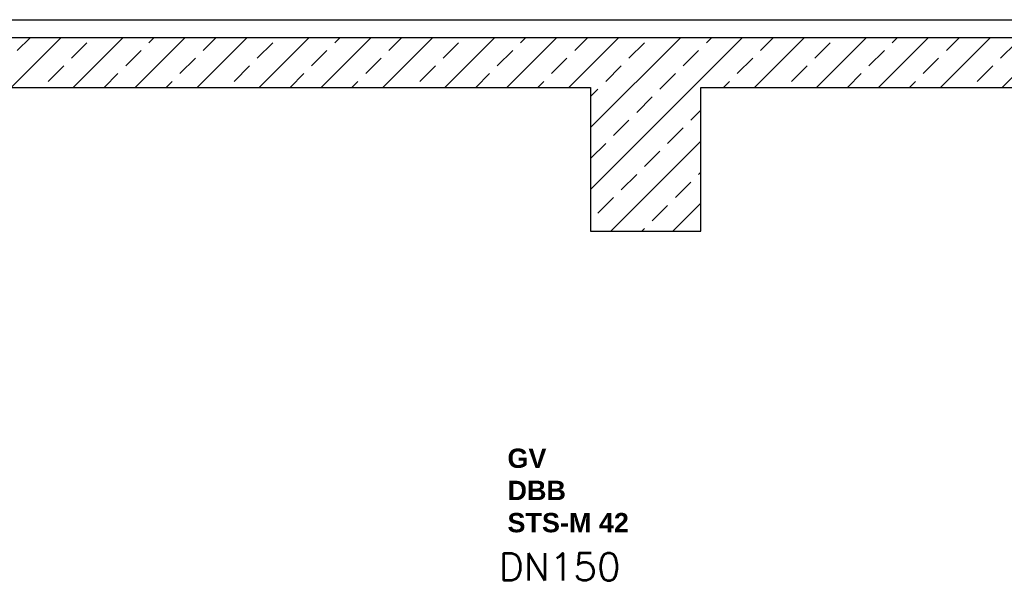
# Model space of a CAD drawing. Header units: millimetres. Extents: x -197187 to 231260338, y -45270 to 70505.
# Tile 62 of 85: x 74562 to 78131, y -31227 to -29189. Entities that reach past the tile are written whole.
import ezdxf

# ---------------------------------------------------------------- set-up
doc = ezdxf.new("R2010")
doc.units = ezdxf.units.MM
doc.header["$LTSCALE"] = 0.5
doc.layers.add('P-MU150AUSL', color=7, linetype='Continuous')
doc.layers.add('P-MU200EINL', color=7, linetype='Continuous')
doc.styles.add('ROMANS', font='ROMANS', dxfattribs={"height": 0.2})

msp = doc.modelspace()

# ---------------------------------------------------------------- hatches: boundary and pattern name
at = {"lineweight": 5}
h = msp.add_hatch(dxfattribs=at)
h.set_pattern_fill('ANSI33', color=256, scale=25)
h.set_pattern_definition([(45, (76826.18093517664, -31853.73249831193), (-112.2532015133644, 112.2532015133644), []), (45, (76938.43418517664, -31853.73249831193), (-112.2532015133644, 112.2532015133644), [79.375, -39.6875])])
h.paths.add_polyline_path([(71680.85854826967, -29433.81965384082), (71680.85854826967, -29253.74736641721), (81971.5033220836, -29253.7473664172), (81971.5033220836, -29433.81965384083), (77030.79109379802, -29433.81965384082), (77030.79109379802, -29954.48541023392), (76630.79109379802, -29954.48541023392), (76630.79109379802, -29433.81965384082)])
h.paths.add_polyline_path([(71830.79109379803, -29453.81965384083), (71850.79109379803, -29433.81965384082), (72060.79109379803, -29433.81965384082), (72080.79109379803, -29453.81965384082), (72080.79109379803, -34153.71763020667), (81580.79109379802, -34153.71763020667), (81580.79109379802, -29453.81965384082), (81600.791093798, -29433.81965384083), (81810.79109379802, -29433.81965384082), (81830.79109379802, -29453.81965384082), (81830.79109379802, -34453.71763020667), (71830.79109379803, -34453.71763020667)])

# ---------------------------------------------------------------- linework, layer by layer
for p, q in [((71680.85854826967, -29188.58134020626), (78183.52940743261, -29188.58134020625)), ((76630.79109379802, -29433.81965384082), (76630.79109379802, -29954.48541023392)), ((77030.79109379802, -29954.48541023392), (77030.79109379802, -29433.81965384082)), ((76630.79109379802, -29954.48541023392), (77030.79109379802, -29954.48541023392))]:
    msp.add_line(p, q)
for points in [[(81971.5033220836, -29253.74736641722), (71680.85854826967, -29253.74736641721), (71680.85854826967, -29433.81965384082), (76630.79109379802, -29433.81965384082)], [(77030.79109379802, -29433.81965384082), (81971.50332208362, -29433.81965384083)]]:
    msp.add_lwpolyline(points)

# ---------------------------------------------------------------- texts
at = {"layer": 'P-MU150AUSL', "linetype": 'Continuous', "ltscale": 10, "style": 'ROMANS'}
msp.add_text('DN150', height=100, dxfattribs=at).set_placement((76298.76177659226, -31220.60158678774))
at = {"layer": 'P-MU200EINL', "linetype": 'Continuous', "ltscale": 10, "insert": (76329.94918598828, -30742.0393876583), "char_height": 70, "width": 491.5678535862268, "attachment_point": 1, "style": 'ROMANS'}
msp.add_mtext('{\\fArial|b1|i0|c0|p34;GV\\PDBB\\PSTS-M 42}', dxfattribs=at)

doc.saveas('drawing.dxf')
